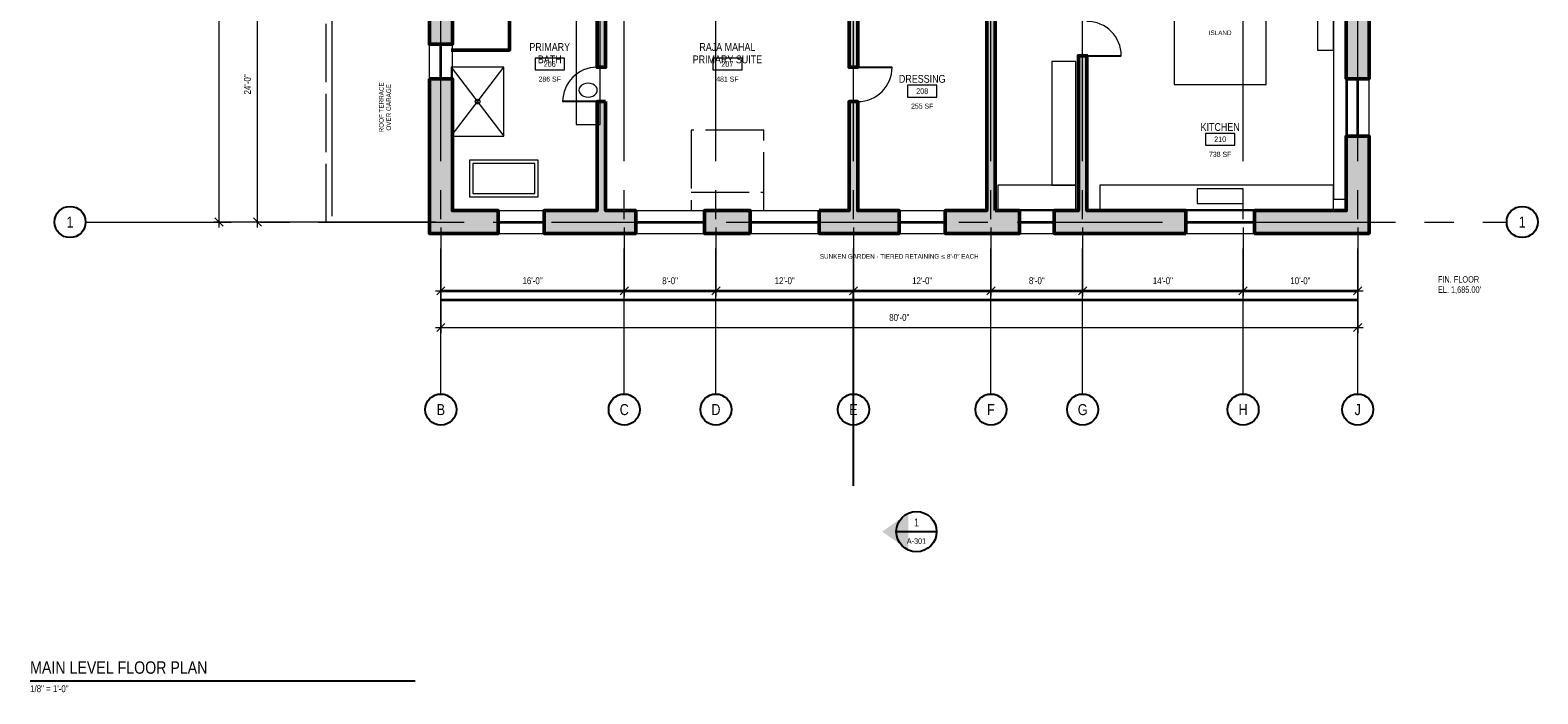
# Model space of a CAD drawing. Header units: inches. Extents: x -573 to 5349, y -139 to 1809.
# Tile 6 of 12: x 1730 to 3309, y -134 to 561. Entities that reach past the tile are written whole.
import ezdxf
from ezdxf.enums import TextEntityAlignment as Align

# ---------------------------------------------------------------- set-up
doc = ezdxf.new("R2010")
doc.units = ezdxf.units.IN
doc.header["$LTSCALE"] = 48
doc.header["$MEASUREMENT"] = 0
doc.linetypes.add('CENTER', pattern=[5.08, 3.175, -0.635, 0.635, -0.635])
doc.linetypes.add('DASHED', pattern=[1.524, 1.27, -0.254])
for name, color, linetype, lineweight in [('A-ANNO-DIMS', 3, 'CONTINUOUS', 18), ('A-ANNO-SYMB', 7, 'CONTINUOUS', 25), ('A-ANNO-TEXT', 7, 'CONTINUOUS', 25), ('A-AREA-IDEN', 5, 'CONTINUOUS', 18), ('A-DOOR', 2, 'CONTINUOUS', 25), ('A-DOOR-SWNG', 2, 'CONTINUOUS', 13), ('A-FLOR-FIXT', 6, 'CONTINUOUS', 18), ('A-FLOR-OVHD', 8, 'DASHED', 18), ('A-FURN', 8, 'DASHED', 13), ('A-GLAZ', 4, 'CONTINUOUS', 18), ('A-GRID', 8, 'CENTER', 18), ('A-WALL', 7, 'CONTINUOUS', 50), ('A-WALL-PATT', 8, 'CONTINUOUS', 9), ('A-WALL-RETN', 7, 'CONTINUOUS', 35)]:
    doc.layers.add(name, color=color, linetype=linetype, lineweight=lineweight)
doc.styles.add('JM', font='IBMPlexSansCondensed-Regular.ttf')

msp = doc.modelspace()

# ---------------------------------------------------------------- hatches: boundary and pattern name
at = {"layer": 'A-ANNO-SYMB'}
h = msp.add_hatch(color=7, dxfattribs=at)
h.dxf.hatch_style = 1
h.paths.add_polyline_path([(2622.1, 36), (2649.4, 16.7), (2649.4, 55.3)])
at = {"layer": 'A-WALL-PATT'}
h = msp.add_hatch(color=7, dxfattribs=at)
h.dxf.hatch_style = 1
h.paths.add_polyline_path([(2172, 748.5), (2187, 748.5), (2187, 739.5), (2172, 739.5), (2172, 652.5), (2251.5, 652.5), (2251.5, 739.5), (2229, 739.5), (2229, 748.5), (2256, 748.5), (2344.5, 748.5), (2344.5, 756), (2359.5, 756), (2359.5, 744), (2359.5, 712), (2344.5, 712), (2344.5, 739.5), (2260.5, 739.5), (2260.5, 652.5), (2328, 652.5), (2344.5, 652.5), (2344.5, 680), (2359.5, 680), (2359.5, 655.5), (2359.5, 652.5), (2430, 652.5), (2430, 643.5), (2352, 643.5), (2332.5, 643.5), (2332.5, 522), (2323.5, 522), (2323.5, 643.5), (2256, 643.5), (2172, 643.5), (2172, 546), (2148, 546), (2148, 852), (2172, 852)])
h = msp.add_hatch(color=7, dxfattribs=at)
h.dxf.hatch_style = 1
h.paths.add_polyline_path([(2740.5, 372), (2766, 372), (2766, 348), (2688, 348), (2688, 372), (2731.5, 372), (2731.5, 640.5), (2596.5, 640.5), (2596.5, 522), (2587.5, 522), (2587.5, 643.5), (2490, 643.5), (2490, 652.5), (2592, 652.5), (2592, 655.5), (2736, 655.5), (2766, 655.5), (2766, 640.5), (2740.5, 640.5)])
h = msp.add_hatch(color=7, dxfattribs=at)
h.dxf.hatch_style = 1
h.paths.add_polyline_path([(3108, 618), (3132, 618), (3132, 510), (3108, 510)])
h = msp.add_hatch(color=7, dxfattribs=at)
h.dxf.hatch_style = 1
h.paths.add_polyline_path([(2940, 348), (2802, 348), (2802, 372), (2827.5, 372), (2827.5, 534), (2836.5, 534), (2836.5, 372), (2940, 372)])
h = msp.add_hatch(color=7, dxfattribs=at)
h.dxf.hatch_style = 1
h.paths.add_polyline_path([(2148, 510), (2172, 510), (2172, 372), (2220, 372), (2220, 348), (2148, 348)])
h = msp.add_hatch(color=7, dxfattribs=at)
h.dxf.hatch_style = 1
h.paths.add_polyline_path([(2332.5, 486), (2332.5, 372), (2364, 372), (2364, 348), (2268, 348), (2268, 372), (2323.5, 372), (2323.5, 486)])
h = msp.add_hatch(color=7, dxfattribs=at)
h.dxf.hatch_style = 1
h.paths.add_polyline_path([(2556, 372), (2587.5, 372), (2587.5, 486), (2596.5, 486), (2596.5, 372), (2640, 372), (2640, 348), (2556, 348)])
h = msp.add_hatch(color=7, dxfattribs=at)
h.dxf.hatch_style = 1
h.paths.add_polyline_path([(3012, 372), (3108, 372), (3108, 450), (3132, 450), (3132, 348), (3012, 348)])
h = msp.add_hatch(color=7, dxfattribs=at)
h.dxf.hatch_style = 1
h.paths.add_polyline_path([(2484, 348), (2436, 348), (2436, 372), (2484, 372)])

# ---------------------------------------------------------------- linework, layer by layer
at = {"layer": 'A-ANNO-DIMS'}
for p, q in [((1927.7, 354.2), (1927.7, 1493.8)), ((1968, 354.2), (1968, 653.8)), ((1932, 355.7), (1923.4, 364.3)), ((1972.3, 355.7), (1963.7, 364.3)), ((2154.2, 360), (1921.9, 360)), ((2154.2, 360), (1962.2, 360)), ((2160, 354.2), (2160, 282.2)), ((2160, 354.2), (2160, 243.8)), ((2352, 354.2), (2352, 282.2)), ((2352, 354.2), (2352, 282.2)), ((2448, 354.2), (2448, 282.2)), ((2448, 354.2), (2448, 282.2)), ((2592, 354.2), (2592, 282.2)), ((2592, 354.2), (2592, 282.2)), ((2736, 354.2), (2736, 282.2)), ((2736, 354.2), (2736, 282.2)), ((2832, 354.2), (2832, 282.2)), ((2832, 354.2), (2832, 282.2)), ((3000, 354.2), (3000, 282.2)), ((3000, 354.2), (3000, 282.2)), ((3120, 354.2), (3120, 282.2)), ((3120, 354.2), (3120, 243.8)), ((2154.2, 288), (2357.8, 288)), ((2155.7, 283.7), (2164.3, 292.3)), ((2346.2, 288), (2453.8, 288)), ((2347.7, 283.7), (2356.3, 292.3)), ((2347.7, 283.7), (2356.3, 292.3)), ((2442.2, 288), (2597.8, 288)), ((2443.7, 283.7), (2452.3, 292.3)), ((2443.7, 283.7), (2452.3, 292.3)), ((2586.2, 288), (2741.8, 288)), ((2587.7, 283.7), (2596.3, 292.3)), ((2587.7, 283.7), (2596.3, 292.3)), ((2730.2, 288), (2837.8, 288)), ((2731.7, 283.7), (2740.3, 292.3)), ((2731.7, 283.7), (2740.3, 292.3)), ((2826.2, 288), (3005.8, 288)), ((2827.7, 283.7), (2836.3, 292.3)), ((2827.7, 283.7), (2836.3, 292.3)), ((2994.2, 288), (3125.8, 288)), ((2995.7, 283.7), (3004.3, 292.3)), ((2995.7, 283.7), (3004.3, 292.3)), ((3115.7, 283.7), (3124.3, 292.3)), ((2155.7, 245.3), (2164.3, 253.9)), ((3115.7, 245.3), (3124.3, 253.9)), ((2154.2, 249.6), (3125.8, 249.6))]:
    msp.add_line(p, q, dxfattribs=at)
at = {"layer": 'A-ANNO-SYMB'}
for p, q in [((2592, 84), (2592, 288)), ((2636.9, 36), (2679.1, 36)), ((1729.9, -120), (2133.1, -120))]:
    msp.add_line(p, q, dxfattribs=at)
for centre, radius in [((1771.7, 360), 16.3), ((3292.3, 360), 16.3), ((2160, 163.7), 16.3), ((2352, 163.7), 16.3), ((2448, 163.7), 16.3), ((2592, 163.7), 16.3), ((2736, 163.7), 16.3), ((2832, 163.7), 16.3), ((3000, 163.7), 16.3), ((3120, 163.7), 16.3), ((2658, 36), 21.1)]:
    msp.add_circle(centre, radius, dxfattribs=at)
at = {"layer": 'A-AREA-IDEN'}
for points in [[(2258.6, 519.1), (2289.4, 519.1), (2289.4, 531.6), (2258.6, 531.6)], [(2444.6, 519.1), (2475.4, 519.1), (2475.4, 531.6), (2444.6, 531.6)], [(2648.6, 490.7), (2679.4, 490.7), (2679.4, 503.2), (2648.6, 503.2)], [(2960.6, 440.3), (2991.4, 440.3), (2991.4, 452.8), (2960.6, 452.8)]]:
    msp.add_lwpolyline(points, close=True, dxfattribs=at)
at = {"layer": 'A-DOOR'}
for p, q in [((2596.5, 522), (2632.5, 522)), ((2836.5, 534), (2872.5, 534)), ((2323.5, 486), (2287.5, 486))]:
    msp.add_line(p, q, dxfattribs=at)
at = {"layer": 'A-DOOR-SWNG'}
for centre, start, end in [((2836.5, 534), 0, 90), ((2323.5, 486), 90, 180), ((2596.5, 522), 270, 360)]:
    msp.add_arc(centre, 36, start, end, dxfattribs=at)
at = {"layer": 'A-FLOR-FIXT'}
for p, q in [((2170.8, 450), (2226, 522)), ((2170.8, 522), (2226, 450))]:
    msp.add_line(p, q, dxfattribs=at)
for points in [[(3094.8, 384), (3109.2, 384), (3109.2, 744), (3094.8, 744)], [(2301.6, 462), (2326.8, 462), (2326.8, 630), (2301.6, 630)], [(2928, 504), (3024, 504), (3024, 612), (2928, 612)], [(3078, 540), (3094.8, 540), (3094.8, 600), (3078, 600)], [(2170.8, 450), (2226, 450), (2226, 522), (2170.8, 522)], [(2799.6, 398.4), (2824.8, 398.4), (2824.8, 528), (2799.6, 528)], [(2323.8, 498), (2323.5, 499.9), (2322.5, 501.6), (2321, 503.1), (2319, 504.2), (2316.7, 505), (2314.2, 505.2), (2311.7, 505), (2309.4, 504.2), (2307.4, 503.1), (2305.9, 501.6), (2304.9, 499.9), (2304.6, 498), (2304.9, 496.1), (2305.9, 494.4), (2307.4, 492.9), (2309.4, 491.8), (2311.7, 491), (2314.2, 490.8), (2316.7, 491), (2319, 491.8), (2321, 492.9), (2322.5, 494.4), (2323.5, 496.1)], [(2190, 386.4), (2262, 386.4), (2262, 424.8), (2190, 424.8)], [(2193.6, 390), (2258.4, 390), (2258.4, 421.2), (2193.6, 421.2)], [(2743.2, 373.2), (2824.8, 373.2), (2824.8, 398.4), (2743.2, 398.4)], [(2850, 373.2), (3094.8, 373.2), (3094.8, 398.4), (2850, 398.4)], [(2952, 379.2), (3000, 379.2), (3000, 394.8), (2952, 394.8)]]:
    msp.add_lwpolyline(points, close=True, dxfattribs=at)
msp.add_circle((2198.4, 486), 2.4, dxfattribs=at)
at = {"layer": 'A-FLOR-OVHD'}
msp.add_line((2040, 360), (2040, 1380), dxfattribs=at)
at = {"layer": 'A-FURN'}
msp.add_line((2422, 391.2), (2498, 391.2), dxfattribs=at)
msp.add_lwpolyline([(2422, 372), (2498, 372), (2498, 456), (2422, 456)], close=True, dxfattribs=at)
at = {"layer": 'A-GLAZ'}
for p, q in [((2046, 366), (2046, 1374)), ((2148, 510), (2148, 546)), ((2159.3, 510), (2159.3, 546)), ((2160.7, 510), (2160.7, 546)), ((2172, 510), (2172, 546)), ((3108, 450), (3108, 510)), ((3119.3, 450), (3119.3, 510)), ((3120.7, 450), (3120.7, 510)), ((3132, 450), (3132, 510)), ((2220, 372), (2268, 372)), ((2364, 372), (2436, 372)), ((2484, 372), (2556, 372)), ((2640, 372), (2688, 372)), ((2766, 372), (2802, 372)), ((2940, 372), (3012, 372)), ((2220, 360.7), (2268, 360.7)), ((2220, 359.3), (2268, 359.3)), ((2220, 348), (2268, 348)), ((2364, 360.7), (2436, 360.7)), ((2364, 359.3), (2436, 359.3)), ((2364, 348), (2436, 348)), ((2484, 360.7), (2556, 360.7)), ((2484, 359.3), (2556, 359.3)), ((2484, 348), (2556, 348)), ((2640, 360.7), (2688, 360.7)), ((2640, 359.3), (2688, 359.3)), ((2640, 348), (2688, 348)), ((2766, 360.7), (2802, 360.7)), ((2766, 359.3), (2802, 359.3)), ((2766, 348), (2802, 348)), ((2940, 360.7), (3012, 360.7)), ((2940, 359.3), (3012, 359.3)), ((2940, 348), (3012, 348))]:
    msp.add_line(p, q, dxfattribs=at)
at = {"layer": 'A-GRID'}
for p, q in [((2160, 180), (2160, 1668)), ((2352, 180), (2352, 1668)), ((2448, 180), (2448, 1668)), ((2592, 180), (2592, 1668)), ((2736, 180), (2736, 1668)), ((2832, 180), (2832, 1668)), ((3000, 180), (3000, 1668)), ((3120, 180), (3120, 1668)), ((1788, 360), (3276, 360))]:
    msp.add_line(p, q, dxfattribs=at)
at = {"layer": 'A-WALL'}
for p, q in [((2323.5, 522), (2332.5, 522)), ((2587.5, 522), (2596.5, 522)), ((2827.5, 534), (2836.5, 534)), ((2323.5, 486), (2332.5, 486)), ((2587.5, 486), (2596.5, 486))]:
    msp.add_line(p, q, dxfattribs=at)
for points in [[(2172, 643.5), (2172, 546), (2148, 546), (2148, 852)], [(2170.8, 540), (2232, 540), (2232, 637.2)], [(2332.5, 643.5), (2332.5, 522), (2323.5, 522), (2323.5, 643.5)]]:
    msp.add_lwpolyline(points, dxfattribs=at)
for points in [[(2740.5, 372), (2766, 372), (2766, 348), (2688, 348), (2688, 372), (2731.5, 372), (2731.5, 640.5), (2596.5, 640.5), (2596.5, 522), (2587.5, 522), (2587.5, 643.5), (2490, 643.5), (2490, 652.5), (2592, 652.5), (2592, 655.5), (2736, 655.5), (2766, 655.5), (2766, 640.5), (2740.5, 640.5)], [(3108, 618), (3132, 618), (3132, 510), (3108, 510)], [(2940, 348), (2802, 348), (2802, 372), (2827.5, 372), (2827.5, 534), (2836.5, 534), (2836.5, 372), (2940, 372)], [(2148, 510), (2172, 510), (2172, 372), (2220, 372), (2220, 348), (2148, 348)], [(2332.5, 486), (2332.5, 372), (2364, 372), (2364, 348), (2268, 348), (2268, 372), (2323.5, 372), (2323.5, 486)], [(2556, 372), (2587.5, 372), (2587.5, 486), (2596.5, 486), (2596.5, 372), (2640, 372), (2640, 348), (2556, 348)], [(3012, 372), (3108, 372), (3108, 450), (3132, 450), (3132, 348), (3012, 348)], [(2484, 348), (2436, 348), (2436, 372), (2484, 372)]]:
    msp.add_lwpolyline(points, close=True, dxfattribs=at)
at = {"layer": 'A-WALL-RETN'}
for p, q in [((2160, 288), (3120, 288)), ((2160, 278.4), (3120, 278.4))]:
    msp.add_line(p, q, dxfattribs=at)

# ---------------------------------------------------------------- texts
at = {"layer": 'A-ANNO-DIMS', "style": 'JM'}
msp.add_text('24\'-0"', height=7.2, rotation=90, dxfattribs=at).set_placement((1963.2, 504), align=Align.BOTTOM_CENTER)
for s, p in [('16\'-0"', (2256, 292.8)), ('8\'-0"', (2400, 292.8)), ('12\'-0"', (2520, 292.8)), ('12\'-0"', (2664, 292.8)), ('8\'-0"', (2784, 292.8)), ('14\'-0"', (2916, 292.8)), ('10\'-0"', (3060, 292.8)), ('80\'-0"', (2640, 254.4))]:
    msp.add_text(s, height=7.2, dxfattribs=at).set_placement(p, align=Align.BOTTOM_CENTER)
at = {"layer": 'A-ANNO-SYMB', "style": 'JM'}
for s, height, p in [('1', 11.5, (1771.7, 360)), ('1', 11.5, (3292.3, 360)), ('B', 11.5, (2160, 163.7)), ('C', 11.5, (2352, 163.7)), ('D', 11.5, (2448, 163.7)), ('E', 11.5, (2592, 163.7)), ('F', 11.5, (2736, 163.7)), ('G', 11.5, (2832, 163.7)), ('H', 11.5, (3000, 163.7)), ('J', 11.5, (3120, 163.7)), ('1', 8.16, (2658, 45.5)), ('A-301', 5.76, (2658, 26.1))]:
    msp.add_text(s, height=height, dxfattribs=at).set_placement(p, align=Align.MIDDLE_CENTER)
at = {"layer": 'A-ANNO-TEXT', "style": 'JM'}
for s, p in [('ISLAND', (2976, 558)), ('SUNKEN GARDEN · TIERED RETAINING ≤ 8\'-0" EACH', (2640, 324))]:
    msp.add_text(s, height=4.8, dxfattribs=at).set_placement(p, align=Align.MIDDLE_CENTER)
for s, p in [('ROOF TERRACE', (2097.6, 480)), ('OVER GARAGE', (2105.3, 480))]:
    msp.add_text(s, height=4.8, rotation=90, dxfattribs=at).set_placement(p, align=Align.MIDDLE_CENTER)
for s, p in [('FIN. FLOOR', (3204, 300)), ("EL. 1,685.00'", (3204, 289.2))]:
    msp.add_text(s, height=6.72, dxfattribs=at).set_placement(p, align=Align.MIDDLE_LEFT)
msp.add_text('MAIN LEVEL FLOOR PLAN', height=12.96, dxfattribs=at).set_placement((1729.9, -116.6), align=Align.BOTTOM_LEFT)
msp.add_text('1/8" = 1\'-0"', height=7.2, dxfattribs=at).set_placement((1729.9, -124.8), align=Align.TOP_LEFT)
at = {"layer": 'A-AREA-IDEN', "style": 'JM'}
for s, height, p in [('PRIMARY', 8.16, (2274, 543.2)), ('RAJA MAHAL', 8.16, (2460, 543.2)), ('BATH', 8.16, (2274, 530.2)), ('206', 5.76, (2274, 525.3)), ('PRIMARY SUITE', 8.16, (2460, 530.2)), ('207', 5.76, (2460, 525.3)), ('DRESSING', 8.16, (2664, 509.8)), ('208', 5.76, (2664, 497)), ('KITCHEN', 8.16, (2976, 459.4)), ('210', 5.76, (2976, 446.6))]:
    msp.add_text(s, height=height, dxfattribs=at).set_placement(p, align=Align.MIDDLE_CENTER)
for s, p in [('286 SF', (2274, 512.2)), ('481 SF', (2460, 512.2)), ('255 SF', (2664, 483.9)), ('738 SF', (2976, 433.5))]:
    msp.add_text(s, height=5.28, dxfattribs=at).set_placement(p, align=Align.TOP_CENTER)

doc.saveas('drawing.dxf')
